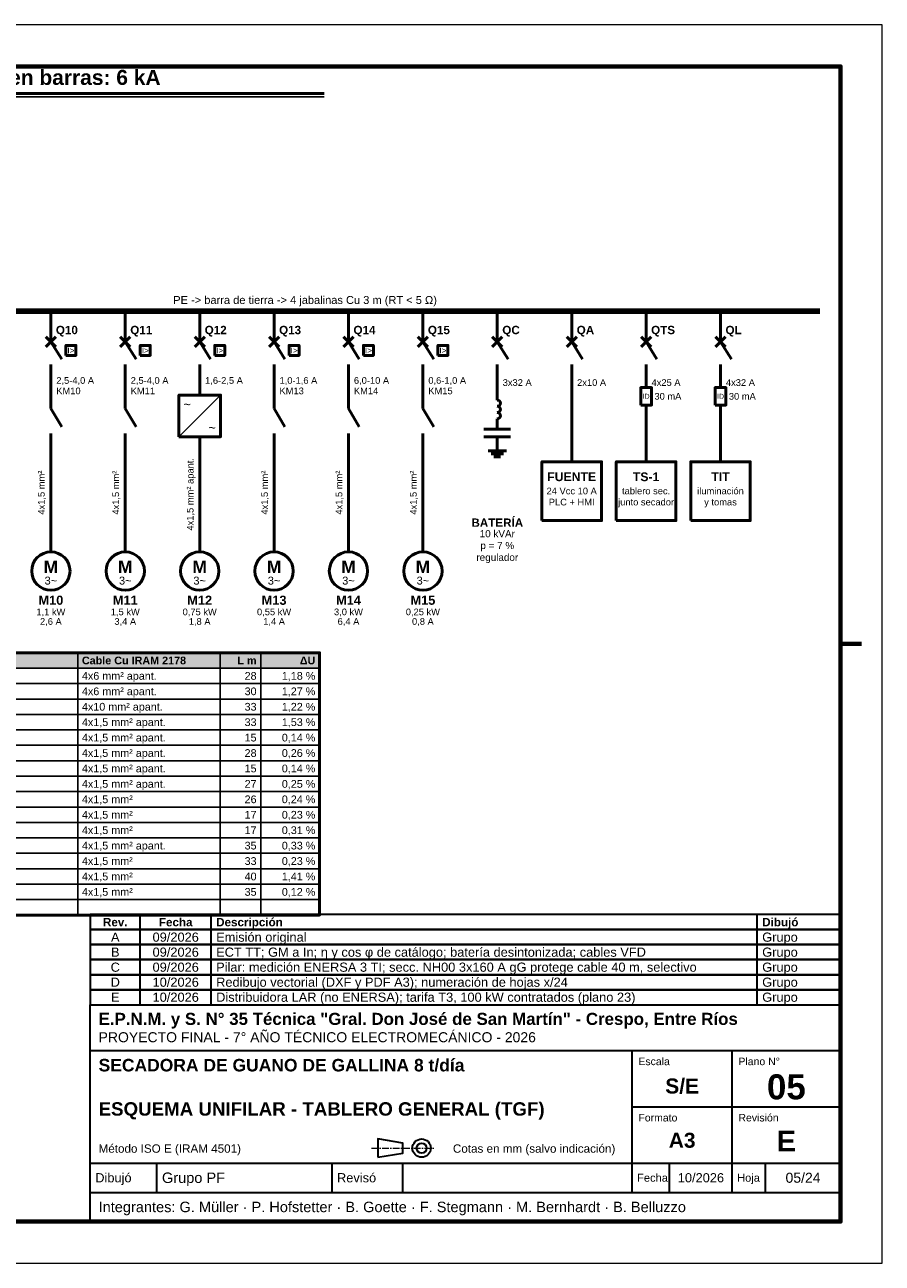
# Model space of a CAD drawing. Header units: millimetres. Extents: x 0 to 420, y 0 to 297.
# Tile 2 of 2: x 214 to 420, y 0 to 297. Entities that reach past the tile are written whole.
import ezdxf
from ezdxf.enums import TextEntityAlignment as Align

# ---------------------------------------------------------------- set-up
doc = ezdxf.new("R2010")
doc.units = ezdxf.units.MM
doc.header["$LTSCALE"] = 0.5
doc.linetypes.add('CENTER', pattern=[5.08, 3.175, -0.635, 0.635, -0.635])
for name, color, linetype, lineweight in [('CONTORNO', 7, 'CONTINUOUS', 50), ('EJES', 1, 'CENTER', 18), ('FINO', 7, 'CONTINUOUS', 25), ('HOJA', 8, 'CONTINUOUS', 13), ('RECUADRO', 7, 'CONTINUOUS', 70), ('RELLENO', 9, 'CONTINUOUS', 13), ('ROTULO', 7, 'CONTINUOUS', 35), ('TEXTO', 7, 'CONTINUOUS', 25)]:
    doc.layers.add(name, color=color, linetype=linetype, lineweight=lineweight)
doc.styles.add('NEGRITA', font='arialbd.ttf')
doc.styles.get("Standard").update_dxf_attribs({"font": 'arial.ttf'})

msp = doc.modelspace()

# ---------------------------------------------------------------- hatches: boundary and pattern name
at = {"layer": 'RELLENO', "true_color": 0xe2e8ee}
msp.add_hatch(color=7, dxfattribs=at).paths.add_polyline_path([(25, 142.7), (285, 142.7), (285, 146.4), (25, 146.4)])

# ---------------------------------------------------------------- linework, layer by layer
at = {"layer": 'CONTORNO'}
for p, q in [((25, 280.5), (286.14, 280.5)), ((220.55, 228.3), (220.55, 221)), ((238.4, 228.3), (238.4, 221)), ((256.25, 228.3), (256.25, 221)), ((274.1, 228.3), (274.1, 221)), ((291.95, 228.3), (291.95, 221)), ((309.8, 228.3), (309.8, 221)), ((327.65, 228.3), (327.65, 221)), ((345.5, 228.3), (345.5, 221)), ((363.35, 228.3), (363.35, 221)), ((381.2, 228.3), (381.2, 221)), ((219.35, 222.2), (221.75, 219.8)), ((219.35, 219.8), (221.75, 222.2)), ((220.55, 221), (223.15, 216.8)), ((237.2, 222.2), (239.6, 219.8)), ((237.2, 219.8), (239.6, 222.2)), ((238.4, 221), (241, 216.8)), ((255.05, 222.2), (257.45, 219.8)), ((255.05, 219.8), (257.45, 222.2)), ((256.25, 221), (258.85, 216.8)), ((272.9, 222.2), (275.3, 219.8)), ((272.9, 219.8), (275.3, 222.2)), ((274.1, 221), (276.7, 216.8)), ((290.75, 222.2), (293.15, 219.8)), ((290.75, 219.8), (293.15, 222.2)), ((291.95, 221), (294.55, 216.8)), ((308.6, 222.2), (311, 219.8)), ((308.6, 219.8), (311, 222.2)), ((309.8, 221), (312.4, 216.8)), ((326.45, 222.2), (328.85, 219.8)), ((326.45, 219.8), (328.85, 222.2)), ((327.65, 221), (330.25, 216.8)), ((344.3, 222.2), (346.7, 219.8)), ((344.3, 219.8), (346.7, 222.2)), ((345.5, 221), (348.1, 216.8)), ((362.15, 222.2), (364.55, 219.8)), ((362.15, 219.8), (364.55, 222.2)), ((363.35, 221), (365.95, 216.8)), ((380, 222.2), (382.4, 219.8)), ((380, 219.8), (382.4, 222.2)), ((381.2, 221), (383.8, 216.8)), ((220.55, 215.5), (220.55, 213)), ((238.4, 215.5), (238.4, 213)), ((256.25, 215.5), (256.25, 213)), ((274.1, 215.5), (274.1, 213)), ((291.95, 215.5), (291.95, 213)), ((309.8, 215.5), (309.8, 213)), ((327.65, 215.5), (327.65, 207)), ((345.5, 215.5), (345.5, 192.2)), ((363.35, 215.5), (363.35, 210)), ((381.2, 215.5), (381.2, 210)), ((220.55, 213), (220.55, 205)), ((238.4, 213), (238.4, 205)), ((256.25, 213), (256.25, 208.2)), ((274.1, 213), (274.1, 205)), ((291.95, 213), (291.95, 205)), ((309.8, 213), (309.8, 205)), ((220.55, 205), (223.15, 200.6)), ((238.4, 205), (241, 200.6)), ((274.1, 205), (276.7, 200.6)), ((291.95, 205), (294.55, 200.6)), ((309.8, 205), (312.4, 200.6)), ((363.35, 205.8), (363.35, 192.2)), ((381.2, 205.8), (381.2, 192.2)), ((327.65, 202.5), (327.65, 200)), ((220.55, 199), (220.55, 170.6)), ((238.4, 199), (238.4, 170.6)), ((274.1, 199), (274.1, 170.6)), ((291.95, 199), (291.95, 170.6)), ((309.8, 199), (309.8, 170.6)), ((256.25, 198.2), (256.25, 170.6)), ((327.65, 198.2), (327.65, 196.4)), ((327.65, 196.4), (327.65, 194.8)), ((325.45, 194.8), (329.85, 194.8)), ((326.15, 194.1), (329.15, 194.1)), ((326.85, 193.4), (328.45, 193.4))]:
    msp.add_line(p, q, dxfattribs=at)
at = {"layer": 'CONTORNO', "lineweight": 100}
msp.add_line((24, 228.3), (405, 228.3), dxfattribs=at)
at = {"layer": 'CONTORNO', "lineweight": 50}
for p, q in [((324.45, 200), (330.85, 200)), ((324.45, 198.2), (330.85, 198.2))]:
    msp.add_line(p, q, dxfattribs=at)
at = {"layer": 'CONTORNO'}
for points in [[(224.15, 217.7), (226.55, 217.7), (226.55, 220.1), (224.15, 220.1)], [(242, 217.7), (244.4, 217.7), (244.4, 220.1), (242, 220.1)], [(259.85, 217.7), (262.25, 217.7), (262.25, 220.1), (259.85, 220.1)], [(277.7, 217.7), (280.1, 217.7), (280.1, 220.1), (277.7, 220.1)], [(295.55, 217.7), (297.95, 217.7), (297.95, 220.1), (295.55, 220.1)], [(313.4, 217.7), (315.8, 217.7), (315.8, 220.1), (313.4, 220.1)], [(251.25, 198.2), (261.25, 198.2), (261.25, 208.2), (251.25, 208.2)], [(362.05, 205.8), (364.65, 205.8), (364.65, 210), (362.05, 210)], [(379.9, 205.8), (382.5, 205.8), (382.5, 210), (379.9, 210)], [(338.35, 178.1), (352.65, 178.1), (352.65, 192.2), (338.35, 192.2)], [(356.2, 178.1), (370.5, 178.1), (370.5, 192.2), (356.2, 192.2)], [(374.05, 178.1), (388.35, 178.1), (388.35, 192.2), (374.05, 192.2)], [(25, 83.5), (285, 83.5), (285, 146.4), (25, 146.4)]]:
    msp.add_lwpolyline(points, close=True, dxfattribs=at)
for centre in [(220.55, 166), (238.4, 166), (256.25, 166), (274.1, 166), (291.95, 166), (309.8, 166)]:
    msp.add_circle(centre, 4.6, dxfattribs=at)
for centre in [(327.65, 206.25), (327.65, 204.75), (327.65, 203.25)]:
    msp.add_arc(centre, 0.75, -90, 90, dxfattribs=at)
at = {"layer": 'EJES'}
msp.add_line((297.5, 27.6), (312.5, 27.6), dxfattribs=at)
at = {"layer": 'FINO'}
for p, q in [((25, 279.7), (286.14, 279.7)), ((251.25, 198.2), (261.25, 208.2)), ((227, 146.4), (227, 83.5)), ((261.2, 146.4), (261.2, 83.5)), ((270.9, 146.4), (270.9, 83.5))]:
    msp.add_line(p, q, dxfattribs=at)
for points in [[(25, 142.7), (285, 142.7), (285, 146.4), (25, 146.4)], [(25, 139), (285, 139), (285, 142.7), (25, 142.7)], [(25, 135.3), (285, 135.3), (285, 139), (25, 139)], [(25, 131.6), (285, 131.6), (285, 135.3), (25, 135.3)], [(25, 127.9), (285, 127.9), (285, 131.6), (25, 131.6)], [(25, 124.2), (285, 124.2), (285, 127.9), (25, 127.9)], [(25, 120.5), (285, 120.5), (285, 124.2), (25, 124.2)], [(25, 116.8), (285, 116.8), (285, 120.5), (25, 120.5)], [(25, 113.1), (285, 113.1), (285, 116.8), (25, 116.8)], [(25, 109.4), (285, 109.4), (285, 113.1), (25, 113.1)], [(25, 105.7), (285, 105.7), (285, 109.4), (25, 109.4)], [(25, 102), (285, 102), (285, 105.7), (25, 105.7)], [(25, 98.3), (285, 98.3), (285, 102), (25, 102)], [(25, 94.6), (285, 94.6), (285, 98.3), (25, 98.3)], [(25, 90.9), (285, 90.9), (285, 94.6), (25, 94.6)], [(25, 87.2), (285, 87.2), (285, 90.9), (25, 90.9)], [(25, 83.5), (285, 83.5), (285, 87.2), (25, 87.2)]]:
    msp.add_lwpolyline(points, close=True, dxfattribs=at)
at = {"layer": 'HOJA'}
msp.add_lwpolyline([(0, 0), (420, 0), (420, 297), (0, 297)], close=True, dxfattribs=at)
at = {"layer": 'RECUADRO'}
msp.add_line((415, 148.5), (410, 148.5), dxfattribs=at)
msp.add_lwpolyline([(20, 10), (410, 10), (410, 287), (20, 287)], close=True, dxfattribs=at)
at = {"layer": 'ROTULO'}
for p, q in [((242, 80), (242, 83.6)), ((259, 80), (259, 83.6)), ((390, 80), (390, 83.6)), ((242, 76.4), (242, 80)), ((259, 76.4), (259, 80)), ((390, 76.4), (390, 80)), ((242, 72.8), (242, 76.4)), ((259, 72.8), (259, 76.4)), ((390, 72.8), (390, 76.4)), ((242, 69.2), (242, 72.8)), ((259, 69.2), (259, 72.8)), ((390, 69.2), (390, 72.8)), ((242, 65.6), (242, 69.2)), ((259, 65.6), (259, 69.2)), ((390, 65.6), (390, 69.2)), ((242, 62), (242, 65.6)), ((259, 62), (259, 65.6)), ((390, 62), (390, 65.6)), ((230, 62), (410, 62)), ((230, 10), (230, 62)), ((230, 51), (410, 51)), ((360, 24), (360, 51)), ((384, 24), (384, 51)), ((360, 37.5), (410, 37.5)), ((230, 24), (410, 24)), ((246, 17), (246, 24)), ((288, 17), (288, 24)), ((305, 17), (305, 24)), ((360, 17), (360, 24)), ((369, 17), (369, 24)), ((384, 17), (384, 24)), ((392, 17), (392, 24)), ((230, 17), (410, 17))]:
    msp.add_line(p, q, dxfattribs=at)
for points in [[(230, 80), (410, 80), (410, 83.6), (230, 83.6)], [(230, 76.4), (410, 76.4), (410, 80), (230, 80)], [(230, 72.8), (410, 72.8), (410, 76.4), (230, 76.4)], [(230, 69.2), (410, 69.2), (410, 72.8), (230, 72.8)], [(230, 65.6), (410, 65.6), (410, 69.2), (230, 69.2)], [(230, 62), (410, 62), (410, 65.6), (230, 65.6)], [(299, 25.4), (305, 26.4), (305, 28.8), (299, 29.8)]]:
    msp.add_lwpolyline(points, close=True, dxfattribs=at)
for radius in [2.2, 1.2]:
    msp.add_circle((309.5, 27.6), radius, dxfattribs=at)

# ---------------------------------------------------------------- texts
at = {"layer": 'ROTULO', "style": 'NEGRITA'}
for s, height, p in [('Descripción', 2, (260.2, 81.8)), ('Dibujó', 2, (391.2, 81.8)), ('E.P.N.M. y S. N° 35 Técnica "Gral. Don José de San Martín" - Crespo, Entre Ríos', 2.9, (232, 58.6)), ('SECADORA DE GUANO DE GALLINA 8 t/día', 3, (232, 47.5)), ('ESQUEMA UNIFILAR - TABLERO GENERAL (TGF)         ', 3.2143, (232, 37))]:
    msp.add_text(s, height=height, dxfattribs=at).set_placement(p, align=Align.MIDDLE_LEFT)
for s, height, p in [('Rev.', 2, (236, 81.8)), ('Fecha', 2, (250.5, 81.8)), ('S/E', 3.6, (372, 42.5)), ('05', 6, (397, 42.3)), ('A3', 3.6, (372, 29.5)), ('E', 5, (397, 29.3))]:
    msp.add_text(s, height=height, dxfattribs=at).set_placement(p, align=Align.MIDDLE_CENTER)
at = {"layer": 'ROTULO'}
for s, height, p in [('A', 2.2, (236, 78.2)), ('09/2026', 2.2, (250.5, 78.2)), ('B', 2.2, (236, 74.6)), ('09/2026', 2.2, (250.5, 74.6)), ('C', 2.2, (236, 71)), ('09/2026', 2.2, (250.5, 71)), ('D', 2.2, (236, 67.4)), ('10/2026', 2.2, (250.5, 67.4)), ('E', 2.2, (236, 63.8)), ('10/2026', 2.2, (250.5, 63.8)), ('10/2026', 2.2, (376.5, 20.5)), ('05/24', 2.4, (401, 20.5))]:
    msp.add_text(s, height=height, dxfattribs=at).set_placement(p, align=Align.MIDDLE_CENTER)
for s, height, p in [('Emisión original', 2.2, (260.2, 78.2)), ('Grupo', 2.2, (391.2, 78.2)), ('ECT TT; GM a In; η y cos φ de catálogo; batería desintonizada; cables VFD', 2.2, (260.2, 74.6)), ('Grupo', 2.2, (391.2, 74.6)), ('Pilar: medición ENERSA 3 TI; secc. NH00 3x160 A gG protege cable 40 m, selectivo', 2.2, (260.2, 71)), ('Grupo', 2.2, (391.2, 71)), ('Redibujo vectorial (DXF y PDF A3); numeración de hojas x/24', 2.2, (260.2, 67.4)), ('Grupo', 2.2, (391.2, 67.4)), ('Distribuidora LAR (no ENERSA); tarifa T3, 100 kW contratados (plano 23)', 2.2, (260.2, 63.8)), ('Grupo', 2.2, (391.2, 63.8)), ('PROYECTO FINAL - 7° AÑO TÉCNICO ELECTROMECÁNICO - 2026', 2.4, (232, 54.2)), ('Método ISO E (IRAM 4501)', 2, (232, 27.5)), ('Cotas en mm (salvo indicación)', 2, (317, 27.5)), ('Dibujó', 2.2, (231.2, 20.5)), ('Grupo PF', 2.5, (247.2, 20.5)), ('Revisó', 2.2, (289.2, 20.5)), ('Fecha', 1.9, (361.2, 20.5)), ('Hoja', 1.9, (385.2, 20.5)), ('Integrantes: G. Müller · P. Hofstetter · B. Goette · F. Stegmann · M. Bernhardt · B. Belluzzo', 2.5, (232, 13.5))]:
    msp.add_text(s, height=height, dxfattribs=at).set_placement(p, align=Align.MIDDLE_LEFT)
for s, p in [('Escala', (361.5, 49.3)), ('Plano N°', (385.5, 49.3)), ('Formato', (361.5, 35.8)), ('Revisión', (385.5, 35.8))]:
    msp.add_text(s, height=1.8, dxfattribs=at).set_placement(p, align=Align.TOP_LEFT)
at = {"layer": 'TEXTO', "style": 'NEGRITA'}
msp.add_text('ESQUEMA UNIFILAR TGF  -  3 x 380/220 V  -  50 Hz  -  ECT: TT  -  Icc presunta en barras: 6 kA', height=3.6, dxfattribs=at).set_placement((25, 281.5), align=Align.BOTTOM_LEFT)
at = {"layer": 'TEXTO'}
for s, height, p in [('PE -> barra de tierra -> 4 jabalinas Cu 3 m (RT < 5 Ω)', 1.9, (249.9, 231)), ('2,5-4,0 A', 1.6, (221.85, 211.7)), ('2,5-4,0 A', 1.6, (239.7, 211.7)), ('1,6-2,5 A', 1.6, (257.55, 211.7)), ('1,0-1,6 A', 1.6, (275.4, 211.7)), ('6,0-10 A', 1.6, (293.25, 211.7)), ('0,6-1,0 A', 1.6, (311.1, 211.7)), ('3x32 A', 1.6, (328.95, 211.2)), ('2x10 A', 1.6, (346.8, 211.2)), ('4x25 A', 1.6, (364.65, 211.2)), ('4x32 A', 1.6, (382.5, 211.2)), ('KM10', 1.6, (221.85, 209.2)), ('KM11', 1.6, (239.7, 209.2)), ('KM13', 1.6, (275.4, 209.2)), ('KM14', 1.6, (293.25, 209.2)), ('KM15', 1.6, (311.1, 209.2)), ('30 mA', 1.6, (365.35, 207.9)), ('30 mA', 1.6, (383.2, 207.9)), ('4x6 mm² apant.', 1.85, (228, 140.85)), ('4x6 mm² apant.', 1.85, (228, 137.15)), ('4x10 mm² apant.', 1.85, (228, 133.45)), ('4x1,5 mm² apant.', 1.85, (228, 129.75)), ('4x1,5 mm² apant.', 1.85, (228, 126.05)), ('4x1,5 mm² apant.', 1.85, (228, 122.35)), ('4x1,5 mm² apant.', 1.85, (228, 118.65)), ('4x1,5 mm² apant.', 1.85, (228, 114.95)), ('4x1,5 mm²', 1.85, (228, 111.25)), ('4x1,5 mm²', 1.85, (228, 107.55)), ('4x1,5 mm²', 1.85, (228, 103.85)), ('4x1,5 mm² apant.', 1.85, (228, 100.15)), ('4x1,5 mm²', 1.85, (228, 96.45)), ('4x1,5 mm²', 1.85, (228, 92.75)), ('4x1,5 mm²', 1.85, (228, 89.05))]:
    msp.add_text(s, height=height, dxfattribs=at).set_placement(p, align=Align.MIDDLE_LEFT)
at = {"layer": 'TEXTO', "style": 'NEGRITA'}
for s, height, p in [('Q10', 2, (221.75, 223.8)), ('Q11', 2, (239.6, 223.8)), ('Q12', 2, (257.45, 223.8)), ('Q13', 2, (275.3, 223.8)), ('Q14', 2, (293.15, 223.8)), ('Q15', 2, (311, 223.8)), ('QC', 2, (328.85, 223.8)), ('QA', 2, (346.7, 223.8)), ('QTS', 2, (364.55, 223.8)), ('QL', 2, (382.4, 223.8)), ('Cable Cu IRAM 2178', 1.85, (228, 144.55))]:
    msp.add_text(s, height=height, dxfattribs=at).set_placement(p, align=Align.MIDDLE_LEFT)
at = {"layer": 'TEXTO'}
for s, height, p in [('I>', 1.4, (225.35, 218.9)), ('I>', 1.4, (243.2, 218.9)), ('I>', 1.4, (261.05, 218.9)), ('I>', 1.4, (278.9, 218.9)), ('I>', 1.4, (296.75, 218.9)), ('I>', 1.4, (314.6, 218.9)), ('ID', 1.2, (363.35, 207.9)), ('ID', 1.2, (381.2, 207.9)), ('~', 2.2, (253.25, 206)), ('~', 2.2, (259.25, 200.4)), ('3~', 1.9, (220.55, 163.7)), ('3~', 1.9, (238.4, 163.7)), ('3~', 1.9, (256.25, 163.7)), ('3~', 1.9, (274.1, 163.7)), ('3~', 1.9, (291.95, 163.7)), ('3~', 1.9, (309.8, 163.7)), ('1,1 kW', 1.6, (220.55, 156.2)), ('2,6 A', 1.6, (220.55, 153.9)), ('1,5 kW', 1.6, (238.4, 156.2)), ('3,4 A', 1.6, (238.4, 153.9)), ('0,75 kW', 1.6, (256.25, 156.2)), ('1,8 A', 1.6, (256.25, 153.9)), ('0,55 kW', 1.6, (274.1, 156.2)), ('1,4 A', 1.6, (274.1, 153.9)), ('3,0 kW', 1.6, (291.95, 156.2)), ('6,4 A', 1.6, (291.95, 153.9)), ('0,25 kW', 1.6, (309.8, 156.2)), ('0,8 A', 1.6, (309.8, 153.9))]:
    msp.add_text(s, height=height, dxfattribs=at).set_placement(p, align=Align.MIDDLE_CENTER)
for s, p in [('4x1,5 mm² apant.', (255.25, 184.4)), ('4x1,5 mm²', (219.55, 184.8)), ('4x1,5 mm²', (237.4, 184.8)), ('4x1,5 mm²', (273.1, 184.8)), ('4x1,5 mm²', (290.95, 184.8)), ('4x1,5 mm²', (308.8, 184.8))]:
    msp.add_text(s, height=1.6, rotation=90, dxfattribs=at).set_placement(p, align=Align.BOTTOM_CENTER)
at = {"layer": 'TEXTO', "style": 'NEGRITA'}
for s, height, p in [('FUENTE', 2.1, (345.5, 188.6)), ('TS-1', 2.1, (363.35, 188.6)), ('TIT', 2.1, (381.2, 188.6)), ('BATERÍA', 2, (327.65, 177.6)), ('M', 3, (220.55, 167)), ('M', 3, (238.4, 167)), ('M', 3, (256.25, 167)), ('M', 3, (274.1, 167)), ('M', 3, (291.95, 167)), ('M', 3, (309.8, 167)), ('M10', 2.2, (220.55, 159)), ('M11', 2.2, (238.4, 159)), ('M12', 2.2, (256.25, 159)), ('M13', 2.2, (274.1, 159)), ('M14', 2.2, (291.95, 159)), ('M15', 2.2, (309.8, 159))]:
    msp.add_text(s, height=height, dxfattribs=at).set_placement(p, align=Align.MIDDLE_CENTER)
for s, p in [('L m', (269.9, 144.55)), ('ΔU', (284, 144.55))]:
    msp.add_text(s, height=1.85, dxfattribs=at).set_placement(p, align=Align.MIDDLE_RIGHT)
at = {"layer": 'TEXTO'}
for s, p in [('28', (269.9, 140.85)), ('1,18 %', (284, 140.85)), ('30', (269.9, 137.15)), ('1,27 %', (284, 137.15)), ('33', (269.9, 133.45)), ('1,22 %', (284, 133.45)), ('33', (269.9, 129.75)), ('1,53 %', (284, 129.75)), ('15', (269.9, 126.05)), ('0,14 %', (284, 126.05)), ('28', (269.9, 122.35)), ('0,26 %', (284, 122.35)), ('15', (269.9, 118.65)), ('0,14 %', (284, 118.65)), ('27', (269.9, 114.95)), ('0,25 %', (284, 114.95)), ('26', (269.9, 111.25)), ('0,24 %', (284, 111.25)), ('17', (269.9, 107.55)), ('0,23 %', (284, 107.55)), ('17', (269.9, 103.85)), ('0,31 %', (284, 103.85)), ('35', (269.9, 100.15)), ('0,33 %', (284, 100.15)), ('33', (269.9, 96.45)), ('0,23 %', (284, 96.45)), ('40', (269.9, 92.75)), ('1,41 %', (284, 92.75)), ('35', (269.9, 89.05)), ('0,12 %', (284, 89.05))]:
    msp.add_text(s, height=1.85, dxfattribs=at).set_placement(p, align=Align.MIDDLE_RIGHT)
at = {"layer": 'TEXTO', "attachment_point": 2}
for s, insert, char_height in [('24 Vcc 10 A\\PPLC + HMI', (345.5, 186), 1.6), ('tablero sec.\\Pjunto secador', (363.35, 186), 1.6), ('iluminación\\Py tomas', (381.2, 186), 1.6), ('10 kVAr\\Pp = 7 %\\Pregulador', (327.65, 175.8), 1.7)]:
    msp.add_mtext(s, dxfattribs=dict(at, insert=insert, char_height=char_height))

doc.saveas('drawing.dxf')
